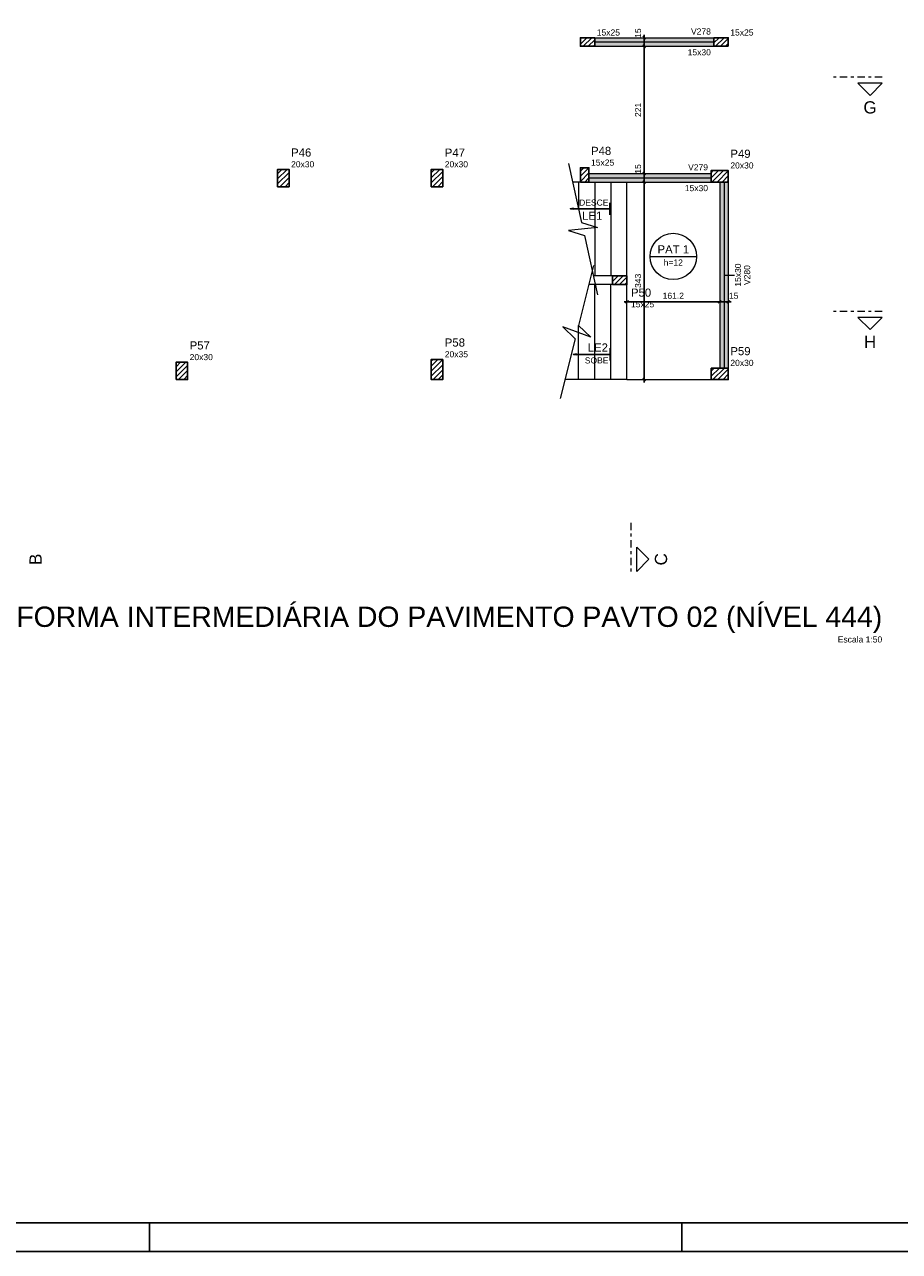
# Model space of a CAD drawing. Header units: millimetres. Extents: x 0 to 119, y 0 to 84.
# Tile 5 of 8: x 59 to 89, y 0 to 43. Entities that reach past the tile are written whole.
import ezdxf

# ---------------------------------------------------------------- set-up
doc = ezdxf.new("R2010")
doc.units = ezdxf.units.MM
doc.header["$MEASUREMENT"] = 0
doc.linetypes.add('DASHDOT', pattern=[2.54, 1.27, -0.635, 0, -0.635])
doc.linetypes.add('NULL', pattern=[0])
doc.layers.get('0').update_dxf_attribs({"lineweight": 18})
for name, color, linetype, lineweight in [('FO-Cortes', 9, 'DASHDOT', 5), ('FO-Cotas', 5, 'Continuous', 5), ('FO-Eixos', 5, 'Continuous', 5), ('FO-Hachura pilar que passa', 19, 'Continuous', 5), ('FO-Hachura viga', 43, 'Continuous', 5), ('FO-Hachuras das lajes', 1, 'Continuous', 20), ('FO-Pilares', 4, 'Continuous', 30), ('FO-Textos das lajes', 3, 'Continuous', 20), ('FO-Textos das vigas', 7, 'Continuous', 5), ('FO-Textos dos pilares', 7, 'Continuous', 5), ('FO-Títulos', 1, 'Continuous', 20), ('FO-Vigas', 1, 'Continuous', 20)]:
    doc.layers.add(name, color=color, linetype=linetype, lineweight=lineweight)
doc.layers.add('SEDUC_MARF', color=1, linetype='Continuous')
doc.layers.add('SEDUC_MARGG', color=7, linetype='Continuous')
doc.styles.add('Arial', font='txt')
doc.dimstyles.get("Standard").update_dxf_attribs({"dimtxt": 0.18, "dimasz": 0.18, "dimexe": 0.18, "dimexo": 0.0625, "dimgap": 0.09, "dimtad": 0, "dimtih": 1, "dimtoh": 1, "dimdec": 4, "dimzin": 0, "dimdsep": 46, "dimtxsty": 'Standard', "dimcen": 0.09, "dimadec": 0, "dimazin": 0, "dimtfac": 1, "dimtdec": 4, "dimtofl": 0, "dimtmove": 0, "dimatfit": 3, "dimfxl": 1, "dimtolj": 1, "dimtzin": 0, "dimarcsym": 0})
doc.dimstyles.new('UM_50.000000', dxfattribs={"dimtxt": 0.18, "dimasz": 0.1, "dimexe": 0.1, "dimexo": 0.2, "dimgap": 0, "dimtad": 1, "dimtih": 1, "dimtoh": 1, "dimdec": 1, "dimlfac": 50, "dimzin": 0, "dimdsep": 46, "dimtxsty": 'Standard', "dimcen": 0.09, "dimdle": 0.1, "dimadec": 1, "dimazin": 2, "dimtfac": 1, "dimtdec": 4, "dimtofl": 0, "dimtmove": 0, "dimatfit": 3, "dimfxl": 1, "dimtolj": 1, "dimarcsym": 0})

# ---------------------------------------------------------------- blocks, each defined once
blk = doc.blocks.new('_Oblique')
at = {"color": 0, "linetype": 'ByBlock', "lineweight": -2}
blk.add_line((-0.5, -0.5), (0.5, 0.5), dxfattribs=at)
blk = doc.blocks.new('*D6')
at = {"layer": 'Defpoints', "color": 0}
for p in [(79.99, 32.998), (83.213, 32.998), (83.213, 32.998)]:
    blk.add_point(p, dxfattribs=at)
at = {"layer": 'FO-Cotas', "color": 0, "lineweight": -2}
blk.add_line((79.89, 32.998), (83.313, 32.998), dxfattribs=at)
at = {"layer": 'FO-Cotas', "color": 0, "lineweight": -2, "xscale": 0.1, "yscale": 0.1, "zscale": 0.1, "rotation": 180}
blk.add_blockref('_Oblique', (79.99, 32.998), dxfattribs=at)
at = {"layer": 'FO-Cotas', "color": 0, "lineweight": -2, "xscale": 0.1, "yscale": 0.1, "zscale": 0.1}
blk.add_blockref('_Oblique', (83.213, 32.998), dxfattribs=at)
at = {"layer": 'FO-Cotas', "color": 7, "insert": (81.602, 33.21), "char_height": 0.2118, "attachment_point": 5, "rotation": 0.0057, "style": 'Arial'}
blk.add_mtext('\\A1;161.2', dxfattribs=at)
blk = doc.blocks.new('*D7')
at = {"layer": 'Defpoints', "color": 0}
for p in [(83.213, 32.998), (83.513, 32.998), (83.513, 32.998)]:
    blk.add_point(p, dxfattribs=at)
at = {"layer": 'FO-Cotas', "color": 0, "lineweight": -2}
blk.add_line((83.113, 32.998), (83.613, 32.998), dxfattribs=at)
at = {"layer": 'FO-Cotas', "color": 0, "lineweight": -2, "xscale": 0.1, "yscale": 0.1, "zscale": 0.1, "rotation": 180}
blk.add_blockref('_Oblique', (83.213, 32.998), dxfattribs=at)
at = {"layer": 'FO-Cotas', "color": 0, "lineweight": -2, "xscale": 0.1, "yscale": 0.1, "zscale": 0.1}
blk.add_blockref('_Oblique', (83.513, 32.998), dxfattribs=at)
at = {"layer": 'FO-Cotas', "color": 7, "insert": (83.699, 33.21), "char_height": 0.2118, "attachment_point": 5, "rotation": 0.0057, "style": 'Arial'}
blk.add_mtext('\\A1;15', dxfattribs=at)
blk = doc.blocks.new('*D8')
at = {"layer": 'Defpoints', "color": 0}
for p in [(80.59, 37.159), (80.59, 37.159), (80.59, 30.298)]:
    blk.add_point(p, dxfattribs=at)
at = {"layer": 'FO-Cotas', "color": 0, "lineweight": -2}
blk.add_line((80.59, 30.198), (80.59, 37.259), dxfattribs=at)
at = {"layer": 'FO-Cotas', "color": 0, "lineweight": -2, "xscale": 0.1, "yscale": 0.1, "zscale": 0.1}
for p, rotation in [((80.59, 37.159), 90), ((80.59, 30.298), 270)]:
    blk.add_blockref('_Oblique', p, dxfattribs=dict(at, rotation=rotation))
at = {"layer": 'FO-Cotas', "color": 7, "insert": (80.378, 33.729), "char_height": 0.2118, "attachment_point": 5, "rotation": 90, "style": 'Arial'}
blk.add_mtext('\\A1;343', dxfattribs=at)
blk = doc.blocks.new('*D9')
at = {"layer": 'Defpoints', "color": 0}
for p in [(80.59, 37.459), (80.59, 37.459), (80.59, 37.159)]:
    blk.add_point(p, dxfattribs=at)
at = {"layer": 'FO-Cotas', "color": 0, "lineweight": -2}
blk.add_line((80.59, 37.059), (80.59, 37.559), dxfattribs=at)
at = {"layer": 'FO-Cotas', "color": 0, "lineweight": -2, "xscale": 0.1, "yscale": 0.1, "zscale": 0.1}
for p, rotation in [((80.59, 37.459), 90), ((80.59, 37.159), 270)]:
    blk.add_blockref('_Oblique', p, dxfattribs=dict(at, rotation=rotation))
at = {"layer": 'FO-Cotas', "color": 7, "insert": (80.378, 37.616), "char_height": 0.2118, "attachment_point": 5, "rotation": 90, "style": 'Arial'}
blk.add_mtext('\\A1;15', dxfattribs=at)
blk = doc.blocks.new('*D10')
at = {"layer": 'Defpoints', "color": 0}
for p in [(80.59, 41.878), (80.59, 41.878), (80.59, 37.459)]:
    blk.add_point(p, dxfattribs=at)
at = {"layer": 'FO-Cotas', "color": 0, "lineweight": -2}
blk.add_line((80.59, 37.359), (80.59, 41.978), dxfattribs=at)
at = {"layer": 'FO-Cotas', "color": 0, "lineweight": -2, "xscale": 0.1, "yscale": 0.1, "zscale": 0.1}
for p, rotation in [((80.59, 41.878), 90), ((80.59, 37.459), 270)]:
    blk.add_blockref('_Oblique', p, dxfattribs=dict(at, rotation=rotation))
at = {"layer": 'FO-Cotas', "color": 7, "insert": (80.378, 39.669), "char_height": 0.2118, "attachment_point": 5, "rotation": 90, "style": 'Arial'}
blk.add_mtext('\\A1;221', dxfattribs=at)
blk = doc.blocks.new('*D11')
at = {"layer": 'Defpoints', "color": 0}
for p in [(80.59, 42.178), (80.59, 42.178), (80.59, 41.878)]:
    blk.add_point(p, dxfattribs=at)
at = {"layer": 'FO-Cotas', "color": 0, "lineweight": -2}
blk.add_line((80.59, 41.778), (80.59, 42.278), dxfattribs=at)
at = {"layer": 'FO-Cotas', "color": 0, "lineweight": -2, "xscale": 0.1, "yscale": 0.1, "zscale": 0.1}
for p, rotation in [((80.59, 42.178), 90), ((80.59, 41.878), 270)]:
    blk.add_blockref('_Oblique', p, dxfattribs=dict(at, rotation=rotation))
at = {"layer": 'FO-Cotas', "color": 7, "insert": (80.378, 42.336), "char_height": 0.2118, "attachment_point": 5, "rotation": 90, "style": 'Arial'}
blk.add_mtext('\\A1;15', dxfattribs=at)

msp = doc.modelspace()

# ---------------------------------------------------------------- hatches: boundary and pattern name
at = {"layer": 'FO-Hachura pilar que passa', "linetype": 'Continuous'}
h = msp.add_hatch(dxfattribs=at)
h.set_pattern_fill('ANSI31', color=19, style=0)
h.paths.add_polyline_path([(78.8729, 41.8784), (78.8729, 42.0284), (78.8729, 42.1784), (78.6229, 42.1784), (78.3729, 42.1784), (78.3729, 42.0284), (78.3729, 41.8784), (78.6229, 41.8784)])
h = msp.add_hatch(dxfattribs=at)
h.set_pattern_fill('ANSI31', color=19, style=0)
h.paths.add_polyline_path([(83.5129, 41.8784), (83.5129, 42.0284), (83.5129, 42.1784), (83.2629, 42.1784), (83.0129, 42.1784), (83.0129, 42.0284), (83.0129, 41.8784), (83.2629, 41.8784)])
h = msp.add_hatch(dxfattribs=at)
h.set_pattern_fill('ANSI31', color=19, style=0)
h.paths.add_polyline_path([(67.8529, 37.0006), (68.0529, 37.0006), (68.2529, 37.0006), (68.2529, 37.3006), (68.2529, 37.6006), (68.0529, 37.6006), (67.8529, 37.6006), (67.8529, 37.3006)])
h = msp.add_hatch(dxfattribs=at)
h.set_pattern_fill('ANSI31', color=19, style=0)
h.paths.add_polyline_path([(73.1929, 37.0006), (73.3929, 37.0006), (73.5929, 37.0006), (73.5929, 37.3006), (73.5929, 37.6006), (73.3929, 37.6006), (73.1929, 37.6006), (73.1929, 37.3006)])
h = msp.add_hatch(dxfattribs=at)
h.set_pattern_fill('ANSI31', color=19, style=0)
h.paths.add_polyline_path([(78.3729, 37.1588), (78.5229, 37.1588), (78.6729, 37.1588), (78.6729, 37.4088), (78.6729, 37.6588), (78.5229, 37.6588), (78.3729, 37.6588), (78.3729, 37.4088)])
h = msp.add_hatch(dxfattribs=at)
h.set_pattern_fill('ANSI31', color=19, style=0)
h.paths.add_polyline_path([(83.5133, 37.1588), (83.5133, 37.3588), (83.5133, 37.5588), (83.2133, 37.5588), (82.9133, 37.5588), (82.9133, 37.3588), (82.9133, 37.1588), (83.2133, 37.1588)])
h = msp.add_hatch(dxfattribs=at)
h.set_pattern_fill('ANSI31', color=19, style=0)
h.paths.add_polyline_path([(79.4901, 33.8984), (79.4901, 33.7484), (79.4901, 33.5984), (79.7401, 33.5984), (79.9901, 33.5984), (79.9901, 33.7484), (79.9901, 33.8984), (79.7401, 33.8984)])
h = msp.add_hatch(dxfattribs=at)
h.set_pattern_fill('ANSI31', color=19, style=0)
h.paths.add_polyline_path([(64.3291, 30.2984), (64.5291, 30.2984), (64.7291, 30.2984), (64.7291, 30.5984), (64.7291, 30.8984), (64.5291, 30.8984), (64.3291, 30.8984), (64.3291, 30.5984)])
h = msp.add_hatch(dxfattribs=at)
h.set_pattern_fill('ANSI31', color=19, style=0)
h.paths.add_polyline_path([(73.5929, 30.9984), (73.3929, 30.9984), (73.1929, 30.9984), (73.1929, 30.6484), (73.1929, 30.2984), (73.3929, 30.2984), (73.5929, 30.2984), (73.5929, 30.6484)])
h = msp.add_hatch(dxfattribs=at)
h.set_pattern_fill('ANSI31', color=19, style=0)
h.paths.add_polyline_path([(82.9135, 30.6984), (82.9135, 30.4984), (82.9135, 30.2984), (83.2135, 30.2984), (83.5135, 30.2984), (83.5135, 30.4984), (83.5135, 30.6984), (83.2135, 30.6984)])
at = {"layer": 'FO-Hachura viga', "linetype": 'Continuous'}
for points in [[(83.0129, 42.1784), (83.0129, 42.1784), (78.8729, 42.1784), (78.8729, 41.8784), (83.0129, 41.8784), (83.0129, 42.1784)], [(82.9133, 37.4588), (82.9133, 37.4588), (78.6729, 37.4588), (78.6729, 37.1588), (82.9133, 37.1588), (82.9133, 37.4588)], [(83.5133, 37.1588), (83.5133, 37.1588), (83.2133, 37.1588), (83.2133, 30.6984), (83.5133, 30.6984), (83.5133, 37.1588)]]:
    msp.add_hatch(color=43, dxfattribs=at).paths.add_polyline_path(points)

# ---------------------------------------------------------------- linework, layer by layer
at = {"layer": 'FO-Cortes', "ltscale": 0.2}
for p, q in [((88.8604, 40.809), (87.166, 40.809)), ((88.8604, 32.6677), (87.166, 32.6677)), ((80.1214, 25.3239), (80.1214, 23.6295))]:
    msp.add_line(p, q, dxfattribs=at)
at = {"layer": 'FO-Cortes', "linetype": 'Continuous', "ltscale": 0.2}
for p, q in [((77.9551, 37.8109), (78.413, 35.7569)), ((78.9707, 35.5817), (77.9571, 35.4756)), ((77.9571, 35.4756), (78.5148, 35.3004)), ((78.413, 35.7569), (78.9707, 35.5817)), ((78.5148, 35.3004), (78.9726, 33.2464)), ((78.8326, 34.2584), (78.3118, 32.1794)), ((78.7396, 31.7654), (77.7682, 32.1315)), ((77.7682, 32.1315), (78.196, 31.7174)), ((78.3118, 32.1794), (78.7396, 31.7654)), ((78.196, 31.7174), (77.6751, 29.6384))]:
    msp.add_line(p, q, dxfattribs=at)
for points in [[(88.8604, 40.5972), (88.0132, 40.5972), (88.4368, 40.1736), (88.8604, 40.5972)], [(88.8604, 32.4559), (88.0132, 32.4559), (88.4368, 32.0323), (88.8604, 32.4559)], [(80.3332, 23.6295), (80.3332, 24.4767), (80.7568, 24.0531), (80.3332, 23.6295)]]:
    msp.add_lwpolyline(points, close=True, dxfattribs=at)
at = {"layer": 'FO-Cotas', "linetype": 'Continuous'}
msp.add_line((83.3634, 33.9286), (83.7252, 33.9286), dxfattribs=at)
at = {"layer": 'FO-Eixos'}
for p, q in [((78.8729, 42.0284), (83.0129, 42.0284)), ((78.6729, 37.3088), (82.9133, 37.3088)), ((83.3633, 37.1588), (83.3635, 30.6984))]:
    msp.add_line(p, q, dxfattribs=at)
at = {"layer": 'FO-Hachuras das lajes', "linetype": 'Continuous'}
for p, q in [((78.6729, 37.1588), (78.1005, 37.1588)), ((78.3101, 37.1588), (78.3101, 36.2184)), ((78.8701, 37.1588), (78.8701, 33.8984)), ((79.4301, 37.1588), (79.4301, 33.8984)), ((79.9901, 33.8984), (78.8273, 33.8984)), ((79.9901, 33.5984), (78.6673, 33.5984)), ((78.8701, 30.2984), (78.8701, 33.5984)), ((79.4301, 30.2984), (79.4301, 33.5984)), ((78.3101, 30.2984), (78.3101, 32.173)), ((79.9901, 30.2984), (77.8405, 30.2984))]:
    msp.add_line(p, q, dxfattribs=at)
at = {"layer": 'FO-Pilares'}
for points in [[(78.8729, 41.8784), (78.8729, 42.0284), (78.8729, 42.1784), (78.6229, 42.1784), (78.3729, 42.1784), (78.3729, 42.0284), (78.3729, 41.8784), (78.6229, 41.8784), (78.8729, 41.8784)], [(83.5129, 41.8784), (83.5129, 42.0284), (83.5129, 42.1784), (83.2629, 42.1784), (83.0129, 42.1784), (83.0129, 42.0284), (83.0129, 41.8784), (83.2629, 41.8784), (83.5129, 41.8784)], [(67.8529, 37.0006), (68.0529, 37.0006), (68.2529, 37.0006), (68.2529, 37.3006), (68.2529, 37.6006), (68.0529, 37.6006), (67.8529, 37.6006), (67.8529, 37.3006), (67.8529, 37.0006)], [(73.1929, 37.0006), (73.3929, 37.0006), (73.5929, 37.0006), (73.5929, 37.3006), (73.5929, 37.6006), (73.3929, 37.6006), (73.1929, 37.6006), (73.1929, 37.3006), (73.1929, 37.0006)], [(78.3729, 37.1588), (78.5229, 37.1588), (78.6729, 37.1588), (78.6729, 37.4088), (78.6729, 37.6588), (78.5229, 37.6588), (78.3729, 37.6588), (78.3729, 37.4088), (78.3729, 37.1588)], [(83.5133, 37.1588), (83.5133, 37.3588), (83.5133, 37.5588), (83.2133, 37.5588), (82.9133, 37.5588), (82.9133, 37.3588), (82.9133, 37.1588), (83.2133, 37.1588), (83.5133, 37.1588)], [(79.4901, 33.8984), (79.4901, 33.7484), (79.4901, 33.5984), (79.7401, 33.5984), (79.9901, 33.5984), (79.9901, 33.7484), (79.9901, 33.8984), (79.7401, 33.8984), (79.4901, 33.8984)], [(64.3291, 30.2984), (64.5291, 30.2984), (64.7291, 30.2984), (64.7291, 30.5984), (64.7291, 30.8984), (64.5291, 30.8984), (64.3291, 30.8984), (64.3291, 30.5984), (64.3291, 30.2984)], [(73.5929, 30.9984), (73.3929, 30.9984), (73.1929, 30.9984), (73.1929, 30.6484), (73.1929, 30.2984), (73.3929, 30.2984), (73.5929, 30.2984), (73.5929, 30.6484), (73.5929, 30.9984)], [(82.9135, 30.6984), (82.9135, 30.4984), (82.9135, 30.2984), (83.2135, 30.2984), (83.5135, 30.2984), (83.5135, 30.4984), (83.5135, 30.6984), (83.2135, 30.6984), (82.9135, 30.6984)]]:
    msp.add_lwpolyline(points, close=True, dxfattribs=at)
at = {"layer": 'FO-Textos das lajes', "linetype": 'Continuous'}
for p, q in [((79.4024, 36.0204), (79.4024, 36.444)), ((79.4024, 36.0204), (79.4024, 36.444)), ((79.4024, 31.3839), (79.4024, 30.9603)), ((79.4024, 31.3839), (79.4024, 30.9603))]:
    msp.add_line(p, q, dxfattribs=at)
at = {"layer": 'FO-Textos das lajes'}
msp.add_line((80.7961, 34.5758), (82.4076, 34.5758), dxfattribs=at)
msp.add_circle((81.6018, 34.5758), 0.8057, dxfattribs=at)
at = {"layer": 'FO-Vigas'}
for p, q in [((78.8729, 42.1784), (83.0129, 42.1784)), ((78.8729, 41.8784), (83.0129, 41.8784)), ((78.6729, 37.4588), (82.9133, 37.4588)), ((78.6729, 37.1588), (82.9133, 37.1588)), ((79.9901, 33.8984), (79.9901, 37.1588)), ((79.9901, 37.1588), (82.9133, 37.1588)), ((83.2134, 37.1588), (83.2135, 30.6984)), ((83.5134, 37.1588), (83.5135, 30.6984)), ((79.9901, 30.2984), (79.9901, 33.5984)), ((79.9901, 30.2984), (82.9135, 30.2984))]:
    msp.add_line(p, q, dxfattribs=at)
at = {"layer": 'SEDUC_MARF'}
for p, q in [((63.4015, 1), (63.4015, 0)), ((81.9015, 1), (81.9015, 0))]:
    msp.add_line(p, q, dxfattribs=at)
msp.add_lwpolyline([(118.9, 84.1), (0, 84.1), (0, 0), (118.9, 0)], close=True, dxfattribs=at)
at = {"layer": 'SEDUC_MARGG'}
msp.add_lwpolyline([(2.5, 1), (117.9, 1), (117.9, 83.1), (2.5, 83.1), (2.5, 1)], dxfattribs=at)

# ---------------------------------------------------------------- texts
at = {"layer": 'FO-Cortes', "linetype": 'NULL', "ltscale": 0.2, "char_height": 0.4236, "attachment_point": 8, "line_spacing_factor": 0.798, "style": 'Arial'}
for s, insert, width in [('G', (88.4363, 39.5383), 0.902285), ('H', (88.4363, 31.3973), 0.837715)]:
    msp.add_mtext(s, dxfattribs=dict(at, insert=insert, width=width))
at = {"layer": 'FO-Cortes', "linetype": 'NULL', "ltscale": 0.2, "char_height": 0.4236, "attachment_point": 8, "rotation": 90.00021, "line_spacing_factor": 0.798, "style": 'Arial'}
for s, insert, width in [('B', (59.6587, 24.0526), 0.773711), ('C', (81.3917, 24.0526), 0.837715)]:
    msp.add_mtext(s, dxfattribs=dict(at, insert=insert, width=width))
at = {"layer": 'FO-Textos das lajes', "linetype": 'NULL', "line_spacing_factor": 0.798, "style": 'Arial'}
for s, insert, char_height, width, attachment_point in [('DESCE', (79.3493, 36.3385), 0.2118, 1.998281, 9), ('LE1', (79.1373, 35.8508), 0.2824, 1.387852, 9), ('PAT 1', (81.6013, 34.6818), 0.2824, 2.167471, 8), ('h=12', (81.6013, 34.2585), 0.2118, 1.306416, 8), ('LE2', (79.3313, 31.2708), 0.2824, 1.387852, 9), ('SOBE', (79.3493, 30.8545), 0.2118, 1.611709, 9)]:
    msp.add_mtext(s, dxfattribs=dict(at, insert=insert, char_height=char_height, width=width, attachment_point=attachment_point))
at = {"layer": 'FO-Textos das vigas', "linetype": 'NULL', "char_height": 0.2118, "attachment_point": 9, "line_spacing_factor": 0.798, "style": 'Arial'}
for s, insert, width in [('V278', (82.9073, 42.2845), 1.354561), ('15x30', (82.9073, 41.5605), 1.580273), ('V279', (82.8073, 37.5645), 1.354561), ('15x30', (82.8073, 36.8415), 1.580273)]:
    msp.add_mtext(s, dxfattribs=dict(at, insert=insert, width=width))
at = {"layer": 'FO-Textos das vigas', "linetype": 'NULL', "char_height": 0.2118, "attachment_point": 8, "rotation": 90.00021, "line_spacing_factor": 0.798, "style": 'Arial'}
for s, insert, width in [('15x30', (83.9585, 33.9286), 1.580273), ('V280', (84.2755, 33.9286), 1.354561)]:
    msp.add_mtext(s, dxfattribs=dict(at, insert=insert, width=width))
at = {"layer": 'FO-Textos dos pilares', "linetype": 'NULL', "attachment_point": 7, "line_spacing_factor": 0.798, "style": 'Arial'}
for s, insert, char_height, width in [('15x25', (78.9433, 42.2495), 0.2118, 1.580273), ('15x25', (83.5833, 42.2495), 0.2118, 1.580273), ('P46', (68.3233, 38.0418), 0.2824, 1.387852), ('P47', (73.6633, 38.0418), 0.2824, 1.387852), ('P48', (78.7433, 38.0998), 0.2824, 1.387852), ('P49', (83.5843, 37.9998), 0.2824, 1.387852), ('20x30', (68.3233, 37.6715), 0.2118, 1.580273), ('20x30', (73.6633, 37.6715), 0.2118, 1.580273), ('15x25', (78.7433, 37.7295), 0.2118, 1.580273), ('20x30', (83.5843, 37.6295), 0.2118, 1.580273), ('P50', (80.1313, 33.1748), 0.2824, 1.387852), ('15x25', (80.1313, 32.8045), 0.2118, 1.580273), ('P57', (64.7993, 31.3398), 0.2824, 1.387852), ('P58', (73.6633, 31.4398), 0.2824, 1.387852), ('20x30', (64.7993, 30.9695), 0.2118, 1.580273), ('20x35', (73.6633, 31.0695), 0.2118, 1.580273), ('P59', (83.5843, 31.1398), 0.2824, 1.387852), ('20x30', (83.5843, 30.7695), 0.2118, 1.580273)]:
    msp.add_mtext(s, dxfattribs=dict(at, insert=insert, char_height=char_height, width=width))
at = {"layer": 'FO-Títulos', "linetype": 'NULL', "attachment_point": 9, "line_spacing_factor": 0.798, "style": 'Arial'}
for s, insert, char_height, width in [('FORMA INTERMEDIÁRIA DO PAVIMENTO PAVTO 02 (NÍVEL 444)', (88.8603, 21.4906), 0.706, 60.401602), ('Escala 1:50', (88.8603, 21.1585), 0.2118, 3.03084)]:
    msp.add_mtext(s, dxfattribs=dict(at, insert=insert, char_height=char_height, width=width))

# ---------------------------------------------------------------- dimensions: what is measured, and where the dimension line sits
at = {"layer": 'FO-Cotas'}
for base, p1, p2, picture, middle in [((80.5901, 42.1784), (80.5901, 41.8784), (80.5901, 42.1784), '*D11', (80.3783, 42.3357)), ((80.5901, 41.8784), (80.5901, 37.4588), (80.5901, 41.8784), '*D10', (80.3783, 39.6686)), ((80.5901, 37.4588), (80.5901, 37.1588), (80.5901, 37.4588), '*D9', (80.3783, 37.6161)), ((80.5901, 37.1588), (80.5901, 30.2984), (80.5901, 37.1588), '*D8', (80.3783, 33.7286))]:
    dim = msp.add_linear_dim(base=base, p1=p1, p2=p2, angle=90, dimstyle='UM_50.000000', override={"dimtxt": 0.2118, "dimasz": 0.1, "dimexe": 0.1, "dimexo": 0.2, "dimtad": 1, "dimtih": 0, "dimtoh": 0, "dimdec": 1, "dimlfac": 50, "dimzin": 8, "dimtxsty": 'Arial', "dimblk": 'Oblique', "dimblk1": 'Oblique', "dimblk2": 'Oblique', "dimsah": 1, "dimdle": 0.1, "dimse1": 1, "dimse2": 1, "dimclrt": 7, "dimadec": 1, "dimazin": 3, "dimtmove": 2, "dimldrblk": 'Oblique'}, dxfattribs=at)
    dim.commit()
    dim.dimension.update_dxf_attribs({"geometry": picture, "text_midpoint": middle, "dimtype": 160, "text_rotation": 90})
for base, p1, p2, picture, middle in [((83.2135, 32.9984), (79.9901, 32.9984), (83.2135, 32.9984), '*D6', (81.6018, 33.2102)), ((83.5135, 32.9984), (83.2135, 32.9984), (83.5135, 32.9984), '*D7', (83.6988, 33.2102))]:
    dim = msp.add_linear_dim(base=base, p1=p1, p2=p2, dimstyle='UM_50.000000', override={"dimtxt": 0.2118, "dimasz": 0.1, "dimexe": 0.1, "dimexo": 0.2, "dimtad": 1, "dimtih": 0, "dimtoh": 0, "dimdec": 1, "dimlfac": 50, "dimzin": 8, "dimtxsty": 'Arial', "dimblk": 'Oblique', "dimblk1": 'Oblique', "dimblk2": 'Oblique', "dimsah": 1, "dimdle": 0.1, "dimse1": 1, "dimse2": 1, "dimclrt": 7, "dimadec": 1, "dimazin": 3, "dimtmove": 2, "dimldrblk": 'Oblique'}, dxfattribs=at)
    dim.commit()
    dim.dimension.update_dxf_attribs({"geometry": picture, "text_midpoint": middle, "dimtype": 160, "text_rotation": 0.00573})

# ---------------------------------------------------------------- leaders
at = {"layer": 'FO-Textos das lajes', "linetype": 'Continuous'}
for points in [[(78.0257, 36.2322), (79.4024, 36.2322)], [(78.1316, 31.1721), (79.4024, 31.1721)]]:
    msp.add_leader(points, dimstyle='Standard', override={"dimasz": 0.1, "dimldrblk": 'Closed'}, dxfattribs=at)

doc.saveas('drawing.dxf')
